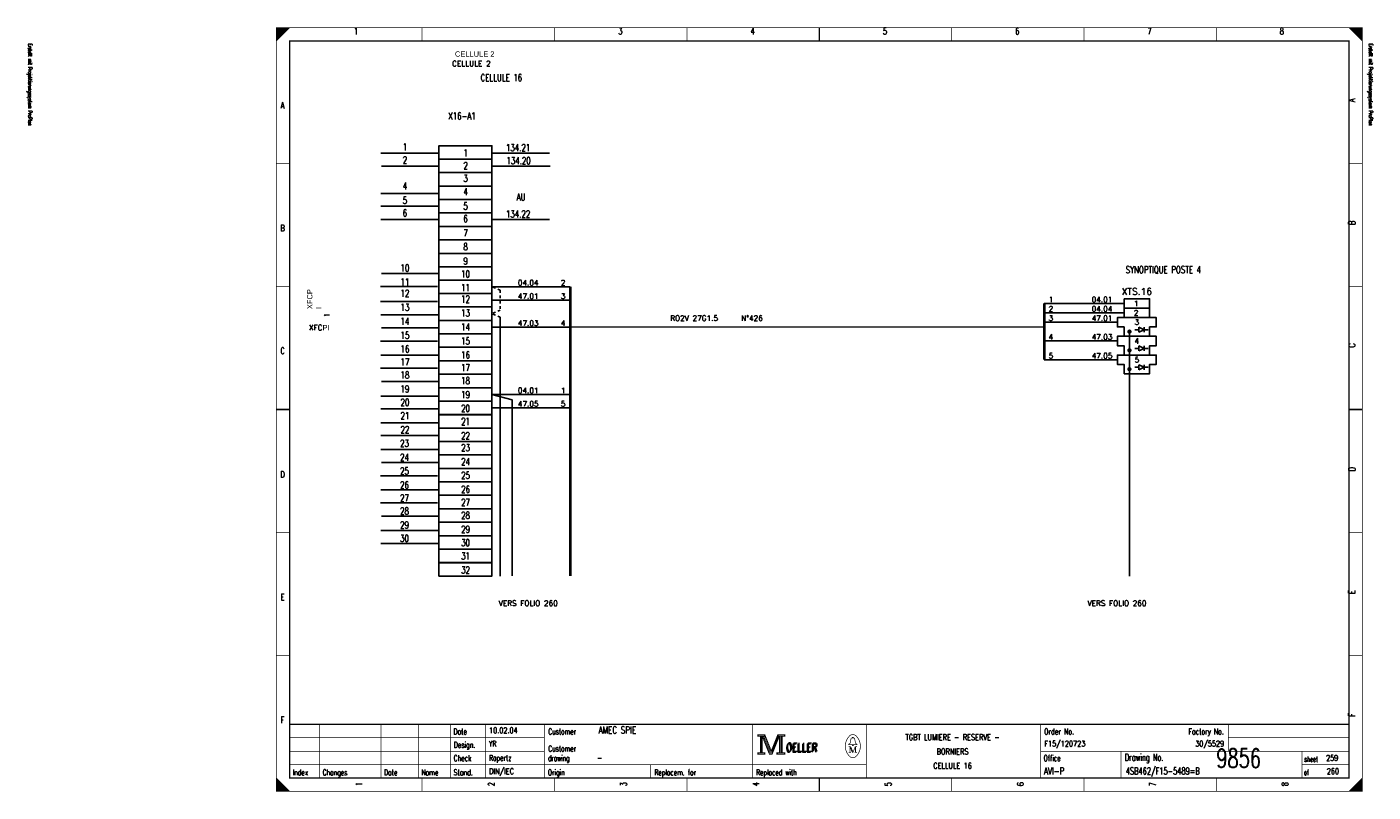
# Model space of a CAD drawing. Header units: centimetres. Extents: x 0 to 491, y -1040 to 69.
# Tile 26 of 181: x 441 to 491, y -1000 to -971. Entities that reach past the tile are written whole.
import ezdxf
from ezdxf.enums import TextEntityAlignment as Align

# ---------------------------------------------------------------- set-up
doc = ezdxf.new("R2010")
doc.units = ezdxf.units.CM
doc.header["$MEASUREMENT"] = 0
doc.linetypes.add('CONTINU', pattern=[0])
doc.linetypes.add('DISCONTINU', pattern=[0.15, 0.1, -0.05])
doc.layers.get('0').update_dxf_attribs({"color": 9, "linetype": 'CONTINUOUS'})
for name, color, linetype in [('POINTILLE', 5, 'DISCONTINU'), ('SCH-3', 3, 'CONTINU'), ('TEXTE', 3, 'CONTINUOUS'), ('TRAIFIN', 1, 'CONTINUOUS'), ('TRAIGROS', 2, 'CONTINUOUS'), ('TRAIMOY', 4, 'CONTINUOUS')]:
    doc.layers.add(name, color=color, linetype=linetype)
doc.styles.get("Standard").update_dxf_attribs({"font": 'romans.shx', "bigfont": 'TXT.shx'})

# ---------------------------------------------------------------- blocks, each defined once
blk = doc.blocks.new('BRND')
at = {"layer": 'TRAIFIN'}
for p, q in [((-0.73, -4.53), (0.8, -4.53)), ((0.8, -5.47), (0.8, -3.59)), ((0.8, -3.59), (2.68, -4.53)), ((2.68, -4.53), (0.8, -5.47)), ((2.68, -5.47), (2.68, -3.59)), ((2.68, -4.53), (4.27, -4.53))]:
    blk.add_line(p, q, dxfattribs=at)
at = {"layer": 'TRAIMOY'}
blk.add_lwpolyline([(-4.75, -7), (-4.75, -3.5), (-7.25, -3.5), (-7.25, 0), (7.25, 0), (7.25, -3.5), (4.75, -3.5), (4.75, -7)], close=True, dxfattribs=at)

msp = doc.modelspace()

# ---------------------------------------------------------------- linework, layer by layer
at = {"color": 0, "linetype": 'Continuous'}
for p, q in [((453.898, -976.186), (456.031, -976.186)), ((458.059, -976.186), (460.192, -976.186)), ((453.916, -976.67), (456.049, -976.67)), ((458.077, -976.67), (460.21, -976.67)), ((453.898, -977.691), (456.031, -977.691)), ((453.898, -978.158), (456.031, -978.158)), ((453.898, -978.66), (456.031, -978.66)), ((458.059, -978.66), (460.192, -978.66)), ((453.916, -980.676), (456.049, -980.676)), ((453.88, -981.161), (456.013, -981.161)), ((453.88, -981.716), (456.013, -981.716)), ((453.898, -982.218), (456.031, -982.218)), ((453.916, -982.702), (456.049, -982.702)), ((453.88, -983.204), (456.013, -983.204)), ((453.898, -983.723), (456.031, -983.723)), ((453.88, -984.207), (456.013, -984.207)), ((453.916, -984.709), (456.049, -984.709)), ((453.898, -985.247), (456.031, -985.247)), ((453.898, -985.73), (456.031, -985.73)), ((453.898, -986.246), (456.031, -986.246)), ((453.898, -986.726), (456.031, -986.726)), ((453.898, -987.238), (456.031, -987.238)), ((453.916, -987.722), (456.049, -987.722)), ((453.88, -988.223), (456.013, -988.223)), ((453.898, -988.743), (456.031, -988.743)), ((453.88, -989.227), (456.013, -989.227)), ((453.916, -989.729), (456.049, -989.729)), ((453.898, -990.266), (456.031, -990.266)), ((453.898, -990.75), (456.031, -990.75))]:
    msp.add_line(p, q, dxfattribs=at)
at = {"color": 0, "const_width": 0.025, "flags": 128}
for points in [[(450, -985.75), (450, -971.5), (490.5, -971.5), (490.5, -1000), (450, -1000), (450, -985.75)], [(450, -971.5), (450.5, -971.5), (450, -972), (450, -971.5)], [(450.025, -971.5), (450.025, -971.975), (450.05, -971.95), (450.05, -971.5), (450.075, -971.5), (450.075, -971.925), (450.1, -971.9), (450.1, -971.5), (450.125, -971.5), (450.125, -971.875), (450.15, -971.85), (450.15, -971.5), (450.175, -971.5), (450.175, -971.825), (450.2, -971.8)], [(450.2, -971.8), (450.2, -971.5), (450.225, -971.5), (450.225, -971.775), (450.25, -971.75), (450.25, -971.5), (450.275, -971.5), (450.275, -971.725), (450.3, -971.7), (450.3, -971.5), (450.325, -971.5), (450.325, -971.675), (450.35, -971.65), (450.35, -971.5), (450.375, -971.5)], [(450.375, -971.5), (450.375, -971.625), (450.4, -971.6), (450.4, -971.5), (450.425, -971.5), (450.425, -971.575), (450.45, -971.55), (450.45, -971.5), (450.475, -971.5), (450.475, -971.525)], [(490, -971.5), (490.5, -972), (490.475, -971.975), (490.475, -971.5), (490.45, -971.5), (490.45, -971.95), (490.425, -971.925), (490.425, -971.5), (490.4, -971.5), (490.4, -971.9), (490.375, -971.875), (490.375, -971.5), (490.35, -971.5), (490.35, -971.85), (490.325, -971.825)], [(490.15, -971.65), (490.15, -971.5), (490.125, -971.5), (490.125, -971.625), (490.1, -971.6), (490.1, -971.5), (490.075, -971.5), (490.075, -971.575), (490.05, -971.55), (490.05, -971.5), (490.025, -971.5), (490.025, -971.525)], [(490.325, -971.825), (490.325, -971.5), (490.3, -971.5), (490.3, -971.8), (490.275, -971.775), (490.275, -971.5), (490.25, -971.5), (490.25, -971.75), (490.225, -971.725), (490.225, -971.5), (490.2, -971.5), (490.2, -971.7), (490.175, -971.675), (490.175, -971.5), (490.15, -971.5)], [(467.95, -997.88), (467.95, -997.95), (468.05, -997.95), (468.05, -998.55), (467.95, -998.55), (467.95, -998.62), (468.22, -998.62), (468.22, -998.55), (468.12, -998.55), (468.12, -997.95), (468.22, -997.95), (468.22, -997.88), (467.95, -997.88)], [(468.07, -997.93), (468.07, -998.57), (468.1, -998.57), (468.1, -997.93)], [(468.12, -997.95), (468.39, -998.62), (468.49, -998.62), (468.76, -997.95)], [(468.18, -997.95), (468.42, -998.54), (468.46, -998.54)], [(468.22, -997.88), (468.46, -998.48), (468.7, -997.88)], [(468.22, -997.95), (468.44, -998.51), (468.47, -998.51)], [(468.46, -998.58), (468.49, -998.58), (468.74, -997.95)], [(468.46, -998.54), (468.48, -998.54), (468.72, -997.95)], [(468.76, -997.95), (468.76, -998.55), (468.66, -998.55), (468.66, -998.62), (468.71, -998.62)], [(468.7, -997.88), (468.7, -997.95), (468.8, -997.95), (468.8, -998.55), (468.7, -998.55), (468.7, -998.62), (468.97, -998.62), (468.97, -998.55), (468.87, -998.55), (468.87, -997.95), (468.97, -997.95), (468.97, -997.88), (468.7, -997.88)], [(468.78, -997.93), (468.78, -998.57), (468.83, -998.57), (468.83, -997.93), (468.85, -997.93), (468.85, -998.57)], [(471.48, -998.26), (471.35, -998.26), (471.35, -998.24), (471.4, -998.2), (471.43, -998.04)], [(471.48, -998.01), (471.48, -997.98), (471.52, -997.98), (471.52, -998.01)], [(471.52, -998.26), (471.65, -998.26), (471.65, -998.24), (471.6, -998.2), (471.57, -998.04)], [(471.39, -998.33), (471.39, -998.54), (471.35, -998.54)], [(471.39, -998.33), (471.48, -998.54), (471.51, -998.54)], [(450, -999.5), (450, -1000), (450.5, -1000), (450, -999.5), (450.025, -999.525), (450.025, -1000), (450.05, -1000), (450.05, -999.55), (450.075, -999.575), (450.075, -1000), (450.1, -1000), (450.1, -999.6), (450.125, -999.625), (450.125, -1000), (450.15, -1000)], [(490.475, -999.525), (490.475, -1000), (490.45, -1000), (490.45, -999.55), (490.425, -999.575), (490.425, -1000), (490.4, -1000), (490.4, -999.6), (490.375, -999.625), (490.375, -1000), (490.35, -1000), (490.35, -999.65), (490.325, -999.675), (490.325, -1000), (490.3, -1000)], [(450.15, -1000), (450.15, -999.65), (450.175, -999.675), (450.175, -1000), (450.2, -1000), (450.2, -999.7), (450.225, -999.725), (450.225, -1000), (450.25, -1000), (450.25, -999.75), (450.275, -999.775), (450.275, -1000), (450.3, -1000), (450.3, -999.8), (450.325, -999.825)], [(450.325, -999.825), (450.325, -1000), (450.35, -1000), (450.35, -999.85), (450.375, -999.875), (450.375, -1000), (450.4, -1000), (450.4, -999.9), (450.425, -999.925), (450.425, -1000), (450.45, -1000), (450.45, -999.95), (450.475, -999.975)], [(490.125, -999.875), (490.125, -1000), (490.1, -1000), (490.1, -999.9), (490.075, -999.925), (490.075, -1000), (490.05, -1000), (490.05, -999.95), (490.025, -999.975), (490.025, -1000)], [(490.3, -1000), (490.3, -999.7), (490.275, -999.725), (490.275, -1000), (490.25, -1000), (490.25, -999.75), (490.225, -999.775), (490.225, -1000), (490.2, -1000), (490.2, -999.8), (490.175, -999.825), (490.175, -1000), (490.15, -1000), (490.15, -999.85), (490.125, -999.875)]]:
    msp.add_lwpolyline(points, dxfattribs=at)
at = {"color": 0, "flags": 128}
for points, const_width in [([(450, -971.5), (490.5, -971.5), (490.5, -1000), (450, -1000)], 0.025), ([(450.5, -972), (490, -972), (490, -999.5), (450.5, -999.5)], 0.05), ([(450.5, -972), (490, -972), (490, -999.5), (450.5, -999.5)], 0.025), ([(467.97, -997.9), (468.2, -997.9), (468.2, -997.93), (467.97, -997.93)], 0.025), ([(468.72, -997.9), (468.95, -997.9), (468.95, -997.93), (468.72, -997.93)], 0.025), ([(471.48, -998.26), (471.52, -998.26), (471.52, -998.29), (471.48, -998.29)], 0.025), ([(467.97, -998.57), (468.2, -998.57), (468.2, -998.6), (467.97, -998.6)], 0.025), ([(468.68, -998.57), (468.95, -998.57), (468.95, -998.6), (468.68, -998.6)], 0.025)]:
    msp.add_lwpolyline(points, close=True, dxfattribs=dict(at, const_width=const_width))
at = {"color": 0}
for points, const_width in [([(455.438, -971.5), (455.438, -972)], 0.025), ([(460.375, -971.5), (460.375, -972)], 0.025), ([(465.312, -971.5), (465.312, -972)], 0.025), ([(470.25, -972), (470.25, -971.5)], 0.05), ([(470.25, -971.5), (470.25, -972)], 0.025), ([(475.188, -971.5), (475.188, -972)], 0.025), ([(480.125, -971.5), (480.125, -972)], 0.025), ([(485.062, -971.5), (485.062, -972)], 0.025), ([(450, -976.583), (450.5, -976.583)], 0.025), ([(490.5, -976.583), (490, -976.583)], 0.025), ([(450, -981.167), (450.5, -981.167)], 0.025), ([(490.5, -981.167), (490, -981.167)], 0.025), ([(450.5, -985.75), (450, -985.75)], 0.05), ([(450, -985.75), (450.5, -985.75)], 0.025), ([(490, -985.75), (490.5, -985.75)], 0.05), ([(490.5, -985.75), (490, -985.75)], 0.025), ([(450, -990.333), (450.5, -990.333)], 0.025), ([(490.5, -990.333), (490, -990.333)], 0.025), ([(450, -994.917), (450.5, -994.917)], 0.025), ([(490.5, -994.917), (490, -994.917)], 0.025), ([(490, -997.5), (450.5, -997.5)], 0.05), ([(451.6, -999.5), (451.6, -997.5)], 0.025), ([(453.9, -999.5), (453.9, -997.5)], 0.025), ([(455.3, -999.5), (455.3, -997.5)], 0.025), ([(456.5, -997.5), (456.5, -999.5)], 0.025), ([(457.8, -997.5), (457.8, -999.5)], 0.025), ([(460, -997.5), (460, -999.5)], 0.025), ([(467.75, -997.5), (467.75, -999.5)], 0.025), ([(472, -997.5), (472, -999.5)], 0.025), ([(478.5, -997.5), (478.5, -999.5)], 0.025), ([(485.5, -997.5), (485.5, -998.5)], 0.025), ([(450.5, -998), (460, -998)], 0.025), ([(468.15, -997.95), (468.4, -998.58)], 0.025), ([(468.47, -998.51), (468.7, -997.94)], 0.025), ([(471.46, -998.01), (471.55, -998.01)], 0.025), ([(485.5, -998), (490, -998)], 0.025), ([(450.5, -998.5), (460, -998.5)], 0.025), ([(471.35, -998.33), (471.42, -998.33)], 0.025), ([(471.39, -998.54), (471.43, -998.54)], 0.025), ([(471.42, -998.33), (471.51, -998.54)], 0.025), ([(471.51, -998.54), (471.59, -998.33)], 0.025), ([(471.65, -998.54), (471.57, -998.54)], 0.025), ([(471.59, -998.54), (471.59, -998.33)], 0.025), ([(471.59, -998.33), (471.65, -998.33)], 0.025), ([(471.61, -998.33), (471.61, -998.54)], 0.025), ([(478.5, -998.5), (490, -998.5)], 0.025), ([(481.5, -998.5), (481.5, -999.5)], 0.025), ([(488.25, -998.5), (488.25, -999.5)], 0.025), ([(450.5, -999), (472, -999)], 0.025), ([(463.95, -999), (463.95, -999.5)], 0.025), ([(468.4, -998.58), (468.46, -998.58)], 0.025), ([(488.25, -999), (490, -999)], 0.025), ([(455.438, -1000), (455.438, -999.5)], 0.025), ([(460.375, -1000), (460.375, -999.5)], 0.025), ([(465.312, -1000), (465.312, -999.5)], 0.025), ([(470.25, -999.5), (470.25, -1000)], 0.05), ([(470.25, -1000), (470.25, -999.5)], 0.025), ([(475.188, -1000), (475.188, -999.5)], 0.025), ([(480.125, -1000), (480.125, -999.5)], 0.025), ([(485.062, -1000), (485.062, -999.5)], 0.025), ([(490.5, -999.5), (490, -1000)], 0.025), ([(450.475, -1000), (450.475, -999.975)], 0.025)]:
    msp.add_lwpolyline(points, dxfattribs=dict(at, const_width=const_width))
at = {"color": 0, "linetype": 'Continuous'}
for points in [[(456.066, -976.41), (456.066, -975.908), (458.038, -975.908), (458.038, -976.41)], [(456.066, -976.912), (456.066, -976.41), (458.038, -976.41), (458.038, -976.912)], [(456.066, -977.414), (456.066, -976.912), (458.038, -976.912), (458.038, -977.414)], [(456.066, -977.916), (456.066, -977.414), (458.038, -977.414), (458.038, -977.916)], [(456.066, -978.418), (456.066, -977.916), (458.038, -977.916), (458.038, -978.418)], [(456.066, -978.92), (456.066, -978.418), (458.038, -978.418), (458.038, -978.92)], [(456.066, -979.422), (456.066, -978.92), (458.038, -978.92), (458.038, -979.422)], [(456.066, -979.924), (456.066, -979.422), (458.038, -979.422), (458.038, -979.924)], [(456.066, -980.427), (456.066, -979.924), (458.038, -979.924), (458.038, -980.427)], [(456.066, -980.929), (456.066, -980.427), (458.038, -980.427), (458.038, -980.929)], [(456.066, -981.421), (456.066, -980.919), (458.038, -980.919), (458.038, -981.421)], [(456.066, -981.923), (456.066, -981.421), (458.038, -981.421), (458.038, -981.923)], [(456.066, -982.425), (456.066, -981.923), (458.038, -981.923), (458.038, -982.425)], [(456.066, -982.927), (456.066, -982.425), (458.038, -982.425), (458.038, -982.927)], [(456.066, -983.429), (456.066, -982.927), (458.038, -982.927), (458.038, -983.429)], [(456.066, -983.932), (456.066, -983.429), (458.038, -983.429), (458.038, -983.932)], [(456.066, -984.434), (456.066, -983.932), (458.038, -983.932), (458.038, -984.434)], [(456.066, -984.936), (456.066, -984.434), (458.038, -984.434), (458.038, -984.936)], [(456.066, -985.438), (456.066, -984.936), (458.038, -984.936), (458.038, -985.438)], [(456.066, -985.94), (456.066, -985.438), (458.038, -985.438), (458.038, -985.94)], [(456.066, -986.447), (456.066, -985.945), (458.038, -985.945), (458.038, -986.447)], [(456.066, -986.945), (456.066, -986.443), (458.038, -986.443), (458.038, -986.945)], [(456.066, -987.445), (456.066, -986.943), (458.038, -986.943), (458.038, -987.445)], [(456.066, -987.947), (456.066, -987.445), (458.038, -987.445), (458.038, -987.947)], [(456.066, -988.449), (456.066, -987.947), (458.038, -987.947), (458.038, -988.449)], [(456.066, -988.951), (456.066, -988.449), (458.038, -988.449), (458.038, -988.951)], [(456.066, -989.454), (456.066, -988.951), (458.038, -988.951), (458.038, -989.454)], [(456.066, -989.956), (456.066, -989.454), (458.038, -989.454), (458.038, -989.956)], [(456.066, -990.458), (456.066, -989.956), (458.038, -989.956), (458.038, -990.458)], [(456.066, -990.96), (456.066, -990.458), (458.038, -990.458), (458.038, -990.96)], [(456.066, -991.467), (456.066, -990.965), (458.038, -990.965), (458.038, -991.467)], [(456.066, -991.964), (456.066, -991.462), (458.038, -991.462), (458.038, -991.964)]]:
    msp.add_lwpolyline(points, close=True, dxfattribs=at)
at = {"color": 0, "const_width": 0.025, "flags": 128}
for points in [[(471.35, -997.961, 0.373815), (471.349, -998.657, 0.373815)], [(471.649, -997.96, 0.530775), (471.351, -997.959, 0.530775)], [(471.46, -998.01, 0.414214), (471.43, -998.04, 0.414214)], [(471.57, -998.04, 0.414214), (471.54, -998.01, 0.414214)], [(471.65, -998.66, 0.378582), (471.646, -997.956, 0.378582)], [(471.35, -998.66, 0.532213), (471.649, -998.661, 0.532213)]]:
    msp.add_lwpolyline(points, format="xyb", dxfattribs=at)
at = {"layer": 'POINTILLE', "color": 0, "const_width": 0.05}
msp.add_lwpolyline([(478.641, -982.676), (460.963, -982.676)], dxfattribs=at)
at = {"layer": 'TRAIFIN', "color": 0}
for p, q in [((460.963, -981.17), (458.038, -981.17)), ((460.963, -981.672), (458.038, -981.672)), ((481.616, -981.794), (478.641, -981.794)), ((458.353, -991.963), (458.353, -982.303)), ((481.616, -982.144), (478.641, -982.144)), ((460.963, -982.676), (458.038, -982.676)), ((481.366, -982.494), (478.641, -982.494)), ((481.366, -983.194), (478.641, -983.194)), ((481.366, -983.894), (478.641, -983.894)), ((460.963, -985.187), (458.038, -985.187)), ((458.791, -985.391), (458.038, -985.187)), ((458.791, -991.961), (458.791, -985.391)), ((460.963, -985.689), (458.038, -985.689))]:
    msp.add_line(p, q, dxfattribs=at)
at = {"layer": 'TRAIFIN', "color": 0, "linetype": 'DISCONTINU'}
for p, q in [((458.353, -981.298), (458.038, -981.17)), ((458.353, -981.298), (458.353, -982.045)), ((458.353, -982.045), (458.038, -982.174)), ((458.353, -982.303), (458.038, -982.174))]:
    msp.add_line(p, q, dxfattribs=at)
at = {"layer": 'TRAIFIN', "color": 0, "const_width": 0.072}
for points in [[(481.772, -982.844, 1), (481.86, -982.844, 1)], [(481.772, -983.544, 1), (481.86, -983.544, 1)], [(481.772, -984.244, 1), (481.86, -984.244, 1)]]:
    msp.add_lwpolyline(points, format="xyb", close=True, dxfattribs=at)
at = {"layer": 'TRAIGROS', "color": 0}
msp.add_line((481.816, -982.844), (481.816, -991.964), dxfattribs=at)
at = {"layer": 'TRAIGROS', "color": 0, "const_width": 0.1}
for points in [[(460.963, -981.17), (460.963, -991.964)], [(478.641, -981.794), (478.641, -983.894)]]:
    msp.add_lwpolyline(points, dxfattribs=at)
at = {"layer": 'TRAIMOY', "color": 0}
for points in [[(481.616, -981.619), (482.566, -981.619), (482.566, -981.969), (481.616, -981.969)], [(481.616, -981.969), (482.566, -981.969), (482.566, -982.319), (481.616, -982.319)]]:
    msp.add_lwpolyline(points, close=True, dxfattribs=at)

# ---------------------------------------------------------------- block references
at = {"layer": 'SCH-3', "color": 0, "xscale": 0.1, "yscale": 0.1, "zscale": 0.1}
for p in [(482.091, -982.319), (482.091, -983.019), (482.091, -983.719)]:
    msp.add_blockref('BRND', p, dxfattribs=at)

# ---------------------------------------------------------------- texts
at = {"color": 0}
for s, height, width, p in [('1', 0.238, 0.672, (452.965, -971.514)), ('3', 0.238, 0.672, (462.832, -971.514)), ('4', 0.238, 0.672, (467.766, -971.514)), ('5', 0.238, 0.672, (472.699, -971.514)), ('6', 0.238, 0.672, (477.632, -971.514)), ('7', 0.238, 0.672, (482.566, -971.514)), ('8', 0.238, 0.672, (487.499, -971.514)), ('CELLULE 16', 0.2619, 0.736, (458.393, -973.24)), ('A', 0.238, 0.76, (450.233, -974.283)), ('X16-A1', 0.2619, 0.736, (456.925, -974.67)), ('1', 0.262, 0.736, (454.797, -975.828)), ('134.21', 0.2619, 0.736, (459.016, -975.855)), ('2', 0.262, 0.736, (454.797, -976.312)), ('1', 0.262, 0.736, (457.057, -976.043)), ('134.20', 0.2619, 0.736, (459.034, -976.339)), ('2', 0.262, 0.736, (457.057, -976.527)), ('4', 0.262, 0.736, (454.797, -977.279)), ('3', 0.262, 0.736, (457.057, -976.993)), ('5', 0.262, 0.736, (454.797, -977.817)), ('4', 0.262, 0.736, (457.057, -977.495)), ('AU', 0.2619, 0.736, (459.125, -977.687)), ('6', 0.262, 0.736, (454.797, -978.284)), ('5', 0.262, 0.736, (457.057, -978.032)), ('134.22', 0.2619, 0.736, (459.016, -978.329)), ('B', 0.238, 0.76, (450.233, -978.861)), ('6', 0.262, 0.736, (457.057, -978.499)), ('7', 0.262, 0.736, (457.057, -979.037)), ('8', 0.262, 0.736, (457.057, -979.538)), ('10', 0.2619, 0.736, (454.797, -980.345)), ('9', 0.262, 0.736, (457.057, -980.076)), ('SYNOPTIQUE POSTE 4', 0.26194, 0.736, (483.08, -980.396)), ('11', 0.2619, 0.736, (454.797, -980.857)), ('10', 0.2619, 0.736, (457.057, -980.56)), ('12', 0.2619, 0.736, (454.797, -981.287)), ('11', 0.2619, 0.736, (457.057, -981.072)), ('13', 0.2619, 0.736, (454.797, -981.806)), ('12', 0.2619, 0.736, (457.057, -981.502)), ('14', 0.2619, 0.736, (454.797, -982.326)), ('13', 0.2619, 0.736, (457.057, -982.021)), ('15', 0.2619, 0.736, (454.797, -982.846)), ('14', 0.2619, 0.736, (457.057, -982.541)), ('C', 0.238, 0.76, (450.233, -983.439)), ('16', 0.2619, 0.736, (454.797, -983.365)), ('15', 0.2619, 0.736, (457.057, -983.061)), ('17', 0.2619, 0.736, (454.797, -983.849)), ('16', 0.2619, 0.736, (457.057, -983.581)), ('18', 0.2619, 0.736, (454.797, -984.333)), ('17', 0.2619, 0.736, (457.057, -984.064)), ('19', 0.2619, 0.736, (454.797, -984.853)), ('18', 0.2619, 0.736, (457.057, -984.548)), ('20', 0.2619, 0.736, (454.797, -985.355)), ('19', 0.2619, 0.736, (457.057, -985.068)), ('21', 0.2619, 0.736, (454.797, -985.852)), ('20', 0.2619, 0.736, (457.057, -985.57)), ('22', 0.2619, 0.736, (454.797, -986.376)), ('21', 0.2619, 0.736, (457.057, -986.067)), ('23', 0.2619, 0.736, (454.78, -986.88)), ('22', 0.2619, 0.736, (457.057, -986.591)), ('24', 0.2619, 0.736, (454.78, -987.4)), ('23', 0.2619, 0.736, (457.057, -987.041)), ('25', 0.2619, 0.736, (454.78, -987.919)), ('24', 0.2619, 0.736, (457.057, -987.561)), ('D', 0.238, 0.76, (450.233, -988.053)), ('26', 0.2619, 0.736, (454.78, -988.439)), ('25', 0.2619, 0.736, (457.057, -988.081)), ('27', 0.2619, 0.736, (454.78, -988.923)), ('26', 0.2619, 0.736, (457.057, -988.6)), ('28', 0.2619, 0.736, (454.78, -989.407)), ('27', 0.2619, 0.736, (457.057, -989.084)), ('29', 0.2619, 0.736, (454.78, -989.926)), ('28', 0.2619, 0.736, (457.057, -989.568)), ('30', 0.2619, 0.736, (454.78, -990.428)), ('29', 0.2619, 0.736, (457.057, -990.088)), ('30', 0.2619, 0.736, (457.057, -990.589)), ('31', 0.2619, 0.736, (457.057, -991.087)), ('32', 0.2619, 0.736, (457.057, -991.611)), ('E', 0.238, 0.76, (450.233, -992.632)), ('F', 0.238, 0.76, (450.233, -997.21)), ('TGBT LUMIERE - RESERVE -', 0.21431, 0.7536, (475.219, -997.87)), ('BORNIERS', 0.2143, 0.76, (475.219, -998.403)), ('CELLULE 16', 0.2143, 0.681231, (475.219, -998.935))]:
    msp.add_text(s, height=height, dxfattribs=dict(at, width=width)).set_placement(p, align=Align.TOP_CENTER)
at = {"color": 0, "width": 0.622634}
for p in [(440.702, -972.094), (490.702, -972.094)]:
    msp.add_text('Erstellt mit Projektierungssystem ProPlan', height=0.14288, rotation=270, dxfattribs=at).set_placement(p, align=Align.BOTTOM_LEFT)
at = {"color": 0, "width": 0.76}
for s, p in [('A', (489.991, -974.283)), ('B', (489.991, -978.861)), ('C', (489.992, -983.439)), ('D', (489.992, -988.053)), ('E', (489.991, -992.632)), ('F', (489.991, -997.21))]:
    msp.add_text(s, height=0.238, rotation=90, dxfattribs=at).set_placement(p, align=Align.TOP_LEFT)
at = {"color": 0}
for s, height, width, p in [('Date', 0.2143, 0.64, (456.605, -997.658)), ('Customer', 0.2143, 0.62, (460.14, -997.658)), ('Order No.', 0.2143, 0.656889, (478.633, -997.658)), ('Design.', 0.2143, 0.636571, (456.619, -998.154)), ('Customer', 0.2143, 0.62, (460.14, -998.296)), ('OELLER', 0.3096, 0.76, (468.996, -998.225)), ('OELLER', 0.3096, 0.76, (468.996, -998.225)), ('OELLER', 0.3096, 0.76, (469.032, -998.19)), ('Check', 0.2143, 0.632, (456.612, -998.651)), ('drawing', 0.2143, 0.6, (460.133, -998.651)), ('Office', 0.2143, 0.626667, (478.615, -998.651)), ('Drawing No.', 0.26194, 0.646545, (481.643, -998.602)), ('sheet', 0.1905, 0.6, (488.338, -998.701)), ('Index', 0.2143, 0.632, (450.609, -999.184)), ('Changes', 0.2143, 0.622857, (451.726, -999.184)), ('Date', 0.2143, 0.64, (454.015, -999.184)), ('Name', 0.2143, 0.64, (455.404, -999.184)), ('Stand.', 0.2143, 0.642667, (456.612, -999.184)), ('Origin', 0.2143, 0.626667, (460.127, -999.184)), ('Replacem. for', 0.21431, 0.627077, (464.097, -999.184)), ('Replaced with', 0.21431, 0.619692, (467.895, -999.184)), ('of', 0.1905, 0.6, (488.323, -999.198))]:
    msp.add_text(s, height=height, dxfattribs=dict(at, width=width)).set_placement(p, align=Align.TOP_LEFT)
for s, height, width, p in [('10.02.04', 0.2143, 0.678, (457.934, -997.892)), ('AMEC SPIE', 0.2619, 0.752889, (462.016, -997.923)), ('YR', 0.2143, 0.626667, (457.927, -998.389)), ('F15/120723', 0.2143, 0.6832, (478.639, -998.389)), ('9856', 0.7, 0.6928, (485.058, -999.322)), ('Ropertz', 0.2143, 0.622857, (457.932, -998.921)), ('-', 0.214, 0.696, (461.965, -998.921)), ('259', 0.2143, 0.672, (489.15, -998.921)), ('DIN/IEC', 0.2143, 0.750857, (457.935, -999.418)), ('AVI-P', 0.2619, 0.7472, (478.624, -999.449)), ('4SB462/F15-5489=B', 0.26194, 0.6928, (481.679, -999.449)), ('260', 0.2143, 0.672, (489.177, -999.418))]:
    msp.add_text(s, height=height, dxfattribs=dict(at, width=width)).set_placement(p, align=Align.BOTTOM_LEFT)
at = {"color": 0, "width": 0.646545}
msp.add_text('Factory No.', height=0.21431, dxfattribs=at).set_placement((485.335, -997.658), align=Align.TOP_RIGHT)
at = {"color": 0, "width": 0.675429}
msp.add_text('30/5529', height=0.2143, dxfattribs=at).set_placement((485.346, -998.389), align=Align.BOTTOM_RIGHT)
at = {"color": 0, "width": 0.672}
for s, p in [('1', (452.965, -999.73)), ('2', (457.899, -999.73)), ('3', (462.832, -999.73)), ('4', (467.766, -999.73)), ('5', (472.699, -999.73)), ('6', (477.632, -999.73)), ('7', (482.566, -999.73)), ('8', (487.499, -999.73))]:
    msp.add_text(s, height=0.238, rotation=90, dxfattribs=at).set_placement(p, align=Align.TOP_CENTER)
at = {"linetype": 'Continuous', "char_height": 0.2, "attachment_point": 1}
for s, insert, width in [('{\\fArial|b0|i0|c0|p34;CELLULE 2}', (456.661, -972.386), 6.70761), ('CELLULE 2', (456.554, -972.745), 6.42066), ('XFC{\\fArial|b0|i0|c0|p34;PI}', (451.217, -982.596), 0.37664)]:
    msp.add_mtext(s, dxfattribs=dict(at, insert=insert, width=width))
at = {"linetype": 'Continuous', "char_height": 0.2, "attachment_point": 1, "rotation": 90}
for s, insert, width in [('{\\fArial|b0|i0|c0|p34;XFCP\\PI}', (451.145, -982.004), 0.37664), ('1', (451.784, -982.317), 0.39457)]:
    msp.add_mtext(s, dxfattribs=dict(at, insert=insert, width=width))
at = {"layer": 'TEXTE', "color": 0}
for s, p in [('04.04', (459.393, -981.02)), ('2', (460.696, -981.02)), ('47.01', (459.393, -981.522)), ('3', (460.696, -981.522)), ('2', (478.888, -981.994)), ('1', (478.888, -981.644)), ('04.01', (480.794, -981.644)), ('04.04', (480.794, -981.994)), ('1', (482.066, -981.794)), ('47.03', (459.393, -982.526)), ('4', (460.696, -982.526)), ('3', (478.888, -982.344)), ('47.01', (480.794, -982.344)), ('2', (482.066, -982.144)), ('3', (482.091, -982.494)), ('4', (478.888, -983.044)), ('47.03', (480.794, -983.044)), ('4', (482.091, -983.194)), ('5', (478.888, -983.744)), ('47.05', (480.794, -983.744)), ('5', (482.091, -983.894)), ('04.01', (459.393, -985.037)), ('1', (460.696, -985.037)), ('47.05', (459.393, -985.539)), ('5', (460.696, -985.539)), ('VERS FOLIO 260', (459.393, -992.979)), ('VERS FOLIO 260', (481.351, -992.979))]:
    msp.add_text(s, height=0.2, dxfattribs=at).set_placement(p, align=Align.MIDDLE)
msp.add_text('XTS.16', height=0.25, dxfattribs=at).set_placement((482.091, -981.47), align=Align.CENTER)
for s, p in [('RO2V 27G1.5', (464.69, -982.441)), ('N°426', (467.336, -982.441))]:
    msp.add_text(s, height=0.2, dxfattribs=at).set_placement(p)

doc.saveas('drawing.dxf')
